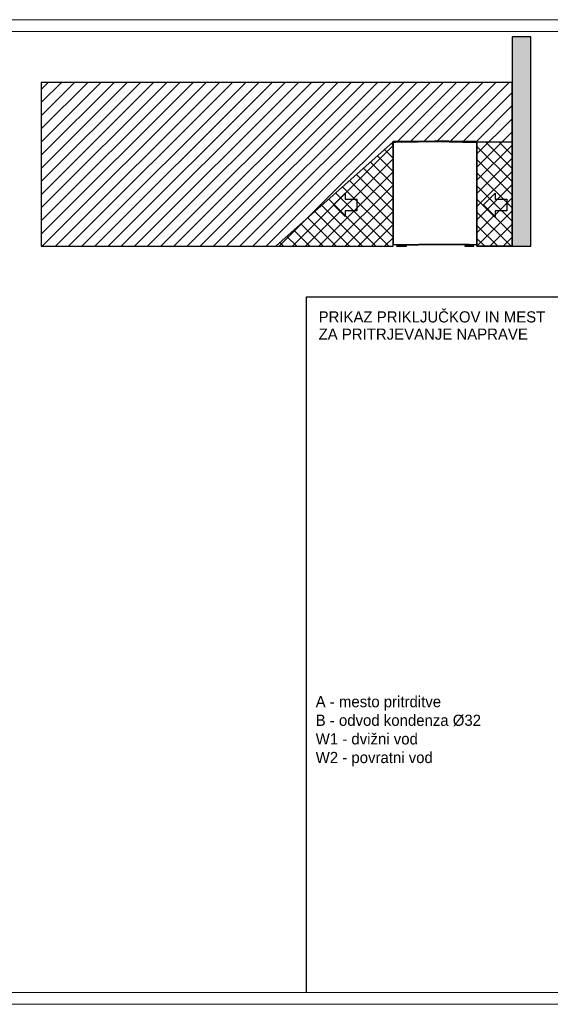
# Model space of a CAD drawing. Header units: millimetres. Extents: x 0 to 39025, y -31299 to 8400.
# Tile 93 of 206: x 9113 to 13636, y -15649 to -7249. Entities that reach past the tile are written whole.
import ezdxf

# ---------------------------------------------------------------- set-up
doc = ezdxf.new("R2010")
doc.units = ezdxf.units.MM
for name, color, linetype in [('ANOTACIJE', 7, 'Continuous'), ('FORMAT', 7, 'Continuous'), ('ODMIKI funkcionalni', 253, 'Continuous'), ('ODMIKI varnostni', 252, 'Continuous'), ('SREDNJICE_IN_TOCKE', 252, 'Continuous')]:
    doc.layers.add(name, color=color, linetype=linetype)
doc.styles.add('SLDTEXTSTYLE0', font='Montserrat-Regular.ttf', dxfattribs={"bigfont": 'bigfont'})
doc.styles.add('SLDTEXTSTYLE1', font='Montserrat-Regular.ttf')

# ---------------------------------------------------------------- blocks, each defined once
blk = doc.blocks.new('PUŠČICA')
at = {"ltscale": 10}
for p, q in [((0, 0), (-50, 50)), ((-50, 50), (-50, 25)), ((-100, 25), (-100, -25)), ((-50, 25), (-100, 25)), ((-50, -50), (0, 0)), ((-100, -25), (-50, -25)), ((-50, -25), (-50, -50))]:
    blk.add_line(p, q, dxfattribs=at)
blk = doc.blocks.new('Adapt 2 S (levo)')
at = {"linetype": 'Continuous'}
for p, q in [((0, 887.7), (0, 885.8)), ((1, 887.7), (0, 887.7)), ((0, 885.7), (0, 16.6)), ((1, 887.7), (1, 886)), ((2.1, 887.6), (1.1, 887.6)), ((1.1, 887.6), (1.1, 886)), ((1.4, 886.3), (1.4, 887.3)), ((1.7, 887.3), (1.4, 887.3)), ((1.7, 886.3), (1.4, 886.3)), ((1.4, 886), (1.7, 886)), ((1.4, 886), (1.8, 886)), ((357.4, 895.1), (1.7, 887.3)), ((1.7, 887.3), (1.7, 886.3)), ((1.7, 886), (1.9, 886)), ((1.7, 886), (1.7, 885.4)), ((357.4, 893.1), (2, 885.3)), ((2, 16.6), (2, 885.3)), ((2.1, 887.3), (2.1, 887.6)), ((2.9, 890.5), (356.5, 898.3)), ((2.9, 888.5), (356.5, 896.2)), ((2.9, 888.5), (2.9, 890.5)), ((2.9, 890.5), (2.9, 889.6)), ((2.9, 888.4), (2.9, 889.4)), ((2.9, 889.4), (2.9, 889.4)), ((2.9, 888.4), (24.4, 888.9)), ((24.4, 888.9), (67.4, 889.8)), ((24.4, 888.9), (24.4, 888.9)), ((67.4, 889.8), (67.4, 889.9)), ((69.2, 889.2), (68.2, 889.1)), ((68.2, 888.8), (68.2, 889.1)), ((69.2, 888.8), (69.2, 889.2)), ((74.2, 889.2), (356.5, 895.4)), ((74.3, 888.9), (74.2, 889.2)), ((356.5, 898.3), (356.5, 896.2)), ((357.5, 898.3), (356.5, 898.3)), ((357.5, 897.3), (356.5, 897.3)), ((356.5, 895.4), (356.5, 896.2)), ((356.5, 895.4), (356.5, 895.1)), ((357.4, 895.1), (357.4, 893.1)), ((357.6, 893.7), (357.4, 893.7)), ((357.4, 893.1), (357.6, 893.1)), ((357.5, 897.3), (357.5, 898.3)), ((357.5, 898.3), (357.5, 897.3)), ((358.5, 898.3), (357.5, 898.3)), ((358.5, 897.3), (357.5, 897.3)), ((357.6, 893.1), (357.6, 895.1)), ((713.3, 887.3), (357.6, 895.1)), ((357.6, 893.1), (713, 885.3)), ((712.1, 890.5), (358.5, 898.3)), ((358.5, 896.2), (358.5, 898.3)), ((358.5, 896.2), (712.1, 888.5)), ((358.5, 896.2), (358.5, 895.4)), ((358.5, 895.4), (640.8, 889.2)), ((358.5, 895.1), (358.5, 895.4)), ((640.8, 889.2), (640.7, 888.9)), ((645.8, 889.2), (646.8, 889.1)), ((645.8, 888.8), (645.8, 889.2)), ((646.8, 888.8), (646.8, 889.1)), ((647.6, 889.8), (647.6, 889.9)), ((690.6, 888.9), (647.6, 889.8)), ((690.6, 888.9), (690.6, 888.9)), ((712.1, 888.4), (690.6, 888.9)), ((712.1, 890.5), (712.1, 888.5)), ((712.1, 890.5), (712.1, 889.6)), ((712.1, 888.4), (712.1, 889.4)), ((712.1, 889.4), (712.1, 889.4)), ((712.9, 887.6), (713.9, 887.6)), ((712.9, 887.6), (712.9, 887.3)), ((713, 16.6), (713, 885.3)), ((713.3, 886), (713.1, 886)), ((713.6, 886), (713.2, 886)), ((713.3, 887.3), (713.3, 886.3)), ((713.3, 887.3), (713.6, 887.3)), ((713.6, 886.3), (713.3, 886.3)), ((713.6, 886), (713.3, 886)), ((713.3, 886), (713.3, 885.4)), ((713.6, 887.3), (713.6, 886.3)), ((713.9, 886), (713.9, 887.6)), ((715, 887.7), (714, 887.7)), ((714, 887.7), (714, 886)), ((715, 887.7), (715, 885.8)), ((715, 16.6), (715, 885.7)), ((2, 16.6), (0, 16.6)), ((2, 16.6), (713, 16.6)), ((2, 15.6), (2, 16.6)), ((2, 15.6), (713, 15.6)), ((2, 15.6), (2.6, 15.6)), ((2.6, 15.6), (58, 15.6)), ((28.2, 2.5), (28.2, 0)), ((39.8, 2.5), (28.2, 2.5)), ((28.2, 0), (39.8, 0)), ((39.8, 0), (39.8, 2.5)), ((39.8, 2.5), (82.6, 2.5)), ((39.8, 0), (82.6, 0)), ((60.8, 15.3), (60.8, 13.3)), ((60.8, 15.3), (62.3, 15.3)), ((60.8, 13.3), (62.3, 13.3)), ((62.3, 15.6), (62.3, 13.3)), ((62.3, 13.3), (214, 13.3)), ((78.4, 6), (78.4, 11)), ((78.7, 11), (78.4, 11)), ((78.4, 6), (80.2, 5)), ((78.7, 13.3), (78.7, 11)), ((82.9, 11), (78.7, 11)), ((81.2, 5), (80, 3.6)), ((80, 3.6), (88.2, 3.6)), ((80.2, 5), (96.2, 5)), ((82.6, 2.5), (82.6, 0)), ((113.2, 2.5), (82.6, 2.5)), ((82.6, 0), (113.2, 0)), ((83.3, 11), (82.9, 11)), ((83.3, 6), (83.3, 11)), ((83.9, 11), (83.3, 11)), ((92.4, 11), (83.9, 11)), ((88.2, 3.6), (96.4, 3.6)), ((93.1, 11), (92.4, 11)), ((93.1, 6), (93.1, 11)), ((93.4, 11), (93.1, 11)), ((97.7, 11), (93.4, 11)), ((96.4, 3.6), (95.1, 5)), ((96.2, 5), (98, 6)), ((97.7, 11), (97.7, 13.3)), ((98, 11), (97.7, 11)), ((98, 6), (98, 11)), ((113.2, 0), (113.2, 2.5)), ((214, 15.6), (214, 13.3)), ((214, 15.3), (257, 15.3)), ((257, 13.3), (214, 13.3)), ((222.4, 15.6), (219.9, 15.6)), ((650.8, 15.6), (222.4, 15.6)), ((257, 13.3), (257, 15.3)), ((257, 15.3), (259, 15.3)), ((259, 13.3), (257, 13.3)), ((259, 15.3), (259, 13.3)), ((612.4, 2.5), (612.4, 0)), ((625.9, 2.5), (612.4, 2.5)), ((612.4, 0), (625.9, 0)), ((625.9, 0), (625.9, 2.5)), ((625.9, 2.5), (665, 2.5)), ((625.9, 0), (665, 0)), ((627.9, 15.6), (627.9, 13.3)), ((646.9, 13.3), (627.9, 13.3)), ((628.1, 6), (628.1, 11)), ((635.6, 11), (628.1, 11)), ((628.7, 5.4), (629.4, 5)), ((628.7, 5.4), (628.7, 5.4)), ((629.2, 3.6), (645.5, 3.6)), ((629.4, 5), (645.4, 5)), ((632.4, 13.3), (632.4, 11)), ((635.6, 11), (635.6, 6)), ((644.9, 11), (635.6, 11)), ((642.4, 11), (642.4, 13.3)), ((644.9, 6), (644.9, 11)), ((646.6, 11), (644.9, 11)), ((645.4, 5), (646, 5.4)), ((646.6, 6), (646.6, 11)), ((646.9, 13.3), (646.9, 15.6)), ((665, 2.5), (665, 0)), ((686.8, 2.5), (665, 2.5)), ((665, 0), (686.8, 0)), ((686.8, 0), (686.8, 2.5)), ((715, 16.6), (713, 16.6)), ((713, 16.6), (713, 15.6))]:
    blk.add_line(p, q, dxfattribs=at)
at = {"linetype": 'Continuous', "flags": 128}
for points in [[(2.9, 890.5), (2.9, 890.5), (2.9, 890.5), (2.9, 890.5), (2.9, 890.5), (2.9, 890.5), (2.9, 890.5), (2.9, 890.5), (2.9, 890.5)], [(2.9, 889.6), (2.9, 889.6), (2.9, 889.6), (2.9, 889.6), (2.9, 889.6), (2.9, 889.6), (2.9, 889.6), (2.9, 889.6), (2.9, 889.6)], [(712.1, 890.5), (712.1, 890.5), (712.1, 890.5), (712.1, 890.5), (712.1, 890.5), (712.1, 890.5), (712.1, 890.5), (712.1, 890.5), (712.1, 890.5)], [(712.1, 889.6), (712.1, 889.6), (712.1, 889.6), (712.1, 889.6), (712.1, 889.6), (712.1, 889.6), (712.1, 889.6), (712.1, 889.6), (712.1, 889.6)], [(1.7, 16.6), (1.8, 16.6), (2, 16.6)], [(713.3, 16.6), (713.2, 16.6), (713, 16.6)]]:
    blk.add_lwpolyline(points, dxfattribs=at)
at = {"linetype": 'Continuous'}
for centre, radius, start, end in [((2.9, 887.7), 2.9, 91.26953, 180), ((2.9, 887.7), 1.9, 91.26953, 180), ((2.9, 887.6), 1.8, 91.25, 180), ((2.9, 887.6), 0.8, 91.25, 180), ((67.4, 889), 0.8, 6.25, 91.25), ((67.4, 889), 1.8, 6.25, 29.25947), ((357.5, 896.5), 1.8, 88.75, 91.25), ((357.5, 896.5), 0.8, 88.75, 91.25), ((647.6, 889), 1.8, 150.74053, 173.75), ((647.6, 889), 0.8, 88.75, 173.75), ((712.1, 887.7), 2.9, 0, 88.73047), ((712.1, 887.7), 1.9, 0, 88.73047), ((712.1, 887.6), 1.8, 0, 88.75), ((712.1, 887.6), 0.8, 0, 88.75), ((2, 17.6), 2, 208.35935, 270), ((60.8, 16), 2.8, 190.28656, 270), ((60.8, 16), 0.8, 218.68219, 270), ((77.9, 5), 2.5, 270, 325.01514), ((98.4, 5), 2.5, 214.98486, 270), ((627.1, 5), 2.5, 270, 325.01514), ((647.6, 5), 2.5, 214.98486, 270), ((713, 17.6), 2, 270, 331.64065)]:
    blk.add_arc(centre, radius, start, end, dxfattribs=at)
for points, knots in [([(1.4, 886), (1.2, 886), (0.9, 886), (0.6, 885.9), (0.4, 885.9), (0.2, 885.8), (0.1, 885.8), (0, 885.7), (0, 885.7), (0.1, 885.7), (0.1, 885.6), (0.4, 885.6), (0.5, 885.5), (0.9, 885.5), (1.1, 885.5), (1.5, 885.4), (1.8, 885.4), (2, 885.3)], [0, 0, 0, 0, 0.125, 0.125, 0.25, 0.25, 0.375, 0.375, 0.5, 0.5, 0.625, 0.625, 0.75, 0.75, 0.875, 0.875, 1, 1, 1, 1]), ([(1.7, 886), (1.5, 886), (1.3, 885.9), (1, 885.8), (1, 885.7), (1, 885.6), (1.2, 885.6), (1.5, 885.5), (1.8, 885.4), (2, 885.3)], [0, 0, 0, 0, 0.25, 0.25, 0.5, 0.5, 0.75, 0.75, 1, 1, 1, 1]), ([(2, 885.3), (2, 885.6), (1.9, 885.9), (1.9, 886.4), (1.9, 886.6), (1.8, 886.9), (1.8, 887.1), (1.7, 887.3), (1.7, 887.3), (1.7, 887.3)], [0, 0, 0, 0, 0.25, 0.25, 0.5, 0.5, 0.75, 0.75, 1, 1, 1, 1]), ([(2, 885.3), (1.9, 885.6), (1.9, 885.9), (1.8, 886.2), (1.8, 886.3), (1.7, 886.3)], [0, 0, 0, 0, 0.5, 0.5, 1, 1, 1, 1]), ([(74.1, 890), (74.2, 890), (74.2, 889.9), (74.2, 889.6), (74.2, 889.4), (74.2, 889.2)], [0, 0, 0, 0, 0.5, 0.5, 1, 1, 1, 1]), ([(640.8, 889.2), (640.8, 889.4), (640.8, 889.6), (640.8, 889.9), (640.8, 890), (640.9, 890)], [0, 0, 0, 0, 0.5, 0.5, 1, 1, 1, 1]), ([(713.3, 887.3), (713.3, 887.3), (713.3, 887.3), (713.2, 887.1), (713.2, 886.9), (713.1, 886.6), (713.1, 886.4), (713.1, 885.9), (713, 885.6), (713, 885.3)], [0, 0, 0, 0, 0.25, 0.25, 0.5, 0.5, 0.75, 0.75, 1, 1, 1, 1]), ([(713.3, 886.3), (713.2, 886.3), (713.2, 886.2), (713.1, 885.9), (713.1, 885.6), (713, 885.3)], [0, 0, 0, 0, 0.5, 0.5, 1, 1, 1, 1]), ([(713, 885.3), (713.2, 885.4), (713.5, 885.4), (713.9, 885.5), (714.1, 885.5), (714.5, 885.5), (714.6, 885.6), (714.9, 885.6), (714.9, 885.7), (715, 885.7), (715, 885.7), (714.9, 885.8), (714.8, 885.8), (714.6, 885.9), (714.4, 885.9), (714.1, 886), (713.8, 886), (713.6, 886)], [0, 0, 0, 0, 0.125, 0.125, 0.25, 0.25, 0.375, 0.375, 0.5, 0.5, 0.625, 0.625, 0.75, 0.75, 0.875, 0.875, 1, 1, 1, 1]), ([(713, 885.3), (713.2, 885.4), (713.5, 885.5), (713.8, 885.6), (714, 885.6), (714, 885.7), (714, 885.8), (713.7, 885.9), (713.5, 886), (713.3, 886)], [0, 0, 0, 0, 0.25, 0.25, 0.5, 0.5, 0.75, 0.75, 1, 1, 1, 1]), ([(78.4, 6), (78.8, 5.8), (79.2, 5.6), (80, 5.4), (80.4, 5.3), (81, 5.3), (81.2, 5.3), (81.6, 5.4), (81.8, 5.4), (82.5, 5.6), (82.9, 5.8), (83.3, 6)], [0, 0, 0, 0, 0.25, 0.25, 0.5, 0.5, 0.625, 0.625, 0.75, 0.75, 1, 1, 1, 1]), ([(83.3, 6), (84.1, 5.8), (84.9, 5.6), (86.5, 5.4), (87.3, 5.3), (88.6, 5.3), (89, 5.3), (89.8, 5.4), (90.2, 5.4), (91.5, 5.6), (92.3, 5.8), (93.1, 6)], [0, 0, 0, 0, 0.25, 0.25, 0.5, 0.5, 0.625, 0.625, 0.75, 0.75, 1, 1, 1, 1]), ([(93.1, 6), (93.5, 5.8), (93.9, 5.6), (94.7, 5.4), (95.1, 5.3), (95.7, 5.3), (95.9, 5.3), (96.4, 5.4), (96.6, 5.4), (97.2, 5.6), (97.6, 5.8), (98, 6)], [0, 0, 0, 0, 0.25, 0.25, 0.5, 0.5, 0.625, 0.625, 0.75, 0.75, 1, 1, 1, 1]), ([(628.7, 5.4), (628.7, 5.4), (628.5, 5.5), (628.3, 5.8), (628.1, 6)], [0, 0, 0, 0, 0.327665, 1, 1, 1, 1]), ([(628.1, 6), (628.7, 5.8), (629.4, 5.6), (630.6, 5.4), (631.2, 5.3), (632.2, 5.3), (632.5, 5.3), (633.2, 5.4), (633.5, 5.4), (634.4, 5.6), (635, 5.8), (635.6, 6)], [0, 0, 0, 0, 0.25, 0.25, 0.5, 0.5, 0.625, 0.625, 0.75, 0.75, 1, 1, 1, 1]), ([(630.4, 5), (630.3, 4.9), (629.8, 4.5), (629.5, 3.9), (629.2, 3.6)], [0, 0, 0, 0, 0.359963, 1, 1, 1, 1]), ([(635.6, 6), (636.4, 5.8), (637.2, 5.6), (638.7, 5.4), (639.5, 5.3), (640.6, 5.3), (641, 5.3), (641.8, 5.4), (642.2, 5.4), (643.4, 5.6), (644.1, 5.8), (644.9, 6)], [0, 0, 0, 0, 0.25, 0.25, 0.5, 0.5, 0.625, 0.625, 0.75, 0.75, 1, 1, 1, 1]), ([(645.5, 3.6), (645.4, 3.8), (645, 4.3), (644.6, 4.7), (644.3, 5)], [0, 0, 0, 0, 0.3073774, 1, 1, 1, 1]), ([(644.9, 6), (645, 5.8), (645.2, 5.6), (645.4, 5.4), (645.6, 5.3), (645.8, 5.3), (645.9, 5.3), (646, 5.4), (646.1, 5.4), (646.3, 5.6), (646.4, 5.8), (646.6, 6)], [0, 0, 0, 0, 0.25, 0.25, 0.5, 0.5, 0.625, 0.625, 0.75, 0.75, 1, 1, 1, 1])]:
    blk.add_open_spline(points, degree=3, knots=knots, dxfattribs=at)
blk = doc.blocks.new('SW_NOTE_0')
at = {"layer": 'ANOTACIJE', "color": 0, "char_height": 4.7625, "attachment_point": 1}
for s, insert, style in [('PRIKAZ PRIKLJUČKOV IN MEST', (0, 6), 'SLDTEXTSTYLE0'), ('ZA PRITRJEVANJE NAPRAVE', (0, -1.35), 'SLDTEXTSTYLE1')]:
    blk.add_mtext(s, dxfattribs=dict(at, insert=insert, style=style))

msp = doc.modelspace()

# ---------------------------------------------------------------- hatches: boundary and pattern name
at = {"layer": 'ODMIKI funkcionalni'}
h = msp.add_hatch(dxfattribs=at)
h.set_pattern_fill('ANSI31', color=256, scale=25)
h.set_pattern_definition([(45, (894.91, -18265.62), (-56.1266, 56.1266), [])])
h.paths.add_polyline_path([(13010.8, -8284.4), (13010.8, -9182.7), (13310.8, -9182.7), (13310.8, -7784.4), (9295.8, -7784.4), (9295.8, -9182.7), (12295.8, -9182.7), (12295.8, -8284.4)])
at = {"layer": 'ODMIKI varnostni'}
h = msp.add_hatch(dxfattribs=at)
h.set_pattern_fill('ANSI31', color=256, scale=25, angle=90)
h.set_pattern_definition([(135, (8167.03, -17436.79), (-56.1266, -56.1266), [])])
h.paths.add_polyline_path([(12295.8, -9182.6), (12295.8, -8292.1), (11295.8, -9182.6)])
h = msp.add_hatch(dxfattribs=at)
h.set_pattern_fill('ANSI31', color=256, scale=25, angle=90)
h.set_pattern_definition([(135, (0, -2616.19), (-56.1266, -56.1266), [])])
h.paths.add_polyline_path([(13010.8, -8292.1), (13310.8, -8292.1), (13310.8, -9182.7), (13010.8, -9182.7)])
at = {"layer": 'SREDNJICE_IN_TOCKE'}
h = msp.add_hatch(color=256, dxfattribs=at)
h.dxf.hatch_style = 1
h.paths.add_polyline_path([(13470.3, -7396.4), (13470.3, -9182.7), (13310.8, -9182.7), (13310.8, -7396.4)])

# ---------------------------------------------------------------- linework, layer by layer
at = {"layer": 'FORMAT', "color": 7, "linetype": 'Continuous', "lineweight": 18, "ltscale": 27}
for p, q in [((0, -7249.4), (18568, -7249.4)), ((500, -7349.4), (18468, -7349.4)), ((500, -15549.4), (18468, -15549.4)), ((0, -15649.4), (18568, -15649.4))]:
    msp.add_line(p, q, dxfattribs=at)
at = {"layer": 'FORMAT', "ltscale": 27}
for p, q in [((11556.6, -15549.4), (11556.6, -9614.4)), ((11556.6, -9614.4), (18468, -9614.4))]:
    msp.add_line(p, q, dxfattribs=at)
at = {"layer": 'ODMIKI funkcionalni'}
msp.add_lwpolyline([(13010.8, -8284.4), (13010.8, -9182.7), (13310.8, -9182.7), (13310.8, -7784.4), (9295.8, -7784.4), (9295.8, -9182.7), (12295.8, -9182.7), (12295.8, -8284.4)], close=True, dxfattribs=at)
at = {"layer": 'ODMIKI varnostni'}
for points in [[(12295.8, -9182.6), (12295.8, -8292.1), (11295.8, -9182.6)], [(13010.8, -8292.1), (13310.8, -8292.1), (13310.8, -9182.7), (13010.8, -9182.7)]]:
    msp.add_lwpolyline(points, close=True, dxfattribs=at)
at = {"layer": 'SREDNJICE_IN_TOCKE'}
msp.add_lwpolyline([(13470.3, -9182.7), (13470.3, -7396.4), (13310.8, -7396.4), (13310.8, -9182.7)], close=True, dxfattribs=at)

# ---------------------------------------------------------------- block references
at = {"color": 1}
msp.add_blockref('Adapt 2 S (levo)', (12295.8, -9182.6), dxfattribs=at)
at = {"layer": 'ANOTACIJE', "xscale": -2, "yscale": 2, "zscale": 2}
for p in [(11786.6, -8829.4), (13066.4, -8829.4)]:
    msp.add_blockref('PUŠČICA', p, dxfattribs=at)
at = {"layer": 'ANOTACIJE', "color": 7, "xscale": 20, "yscale": 20, "zscale": 20}
msp.add_blockref('SW_NOTE_0', (11660.9, -9857.2), dxfattribs=at)

# ---------------------------------------------------------------- texts
at = {"layer": 'ANOTACIJE', "color": 7, "insert": (11636, -13320), "char_height": 95.25, "attachment_point": 4, "style": 'SLDTEXTSTYLE0'}
msp.add_mtext('A - mesto pritrditve\\PB - odvod kondenza %%C32\\PW1 - dvižni vod\\PW2 - povratni vod', dxfattribs=at)

doc.saveas('drawing.dxf')
